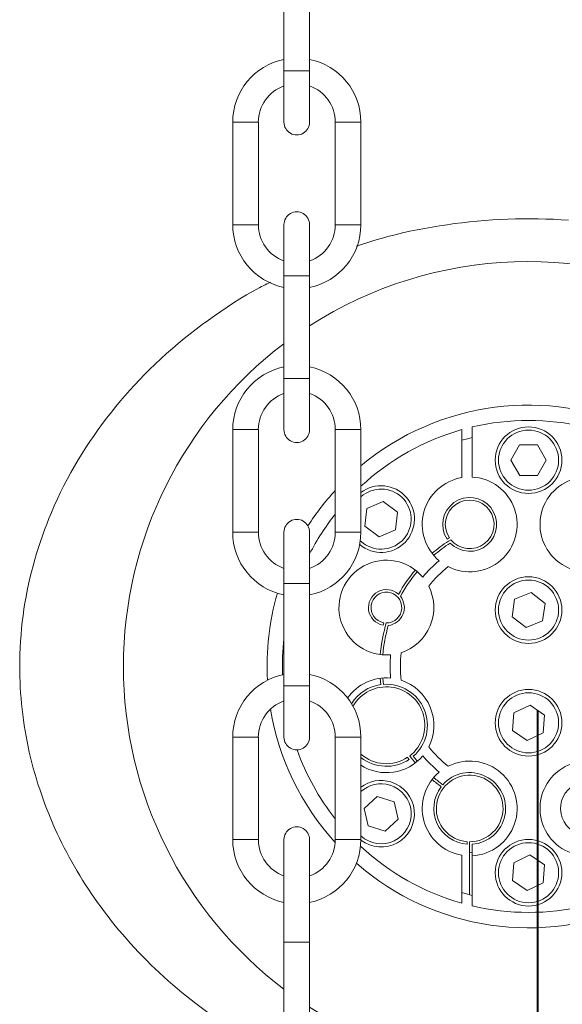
# Model space of a CAD drawing. Extents: x 193 to 943, y 26 to 526.
# Tile 135 of 256: x 356.09 to 358.73, y 121.88 to 126.68. Entities that reach past the tile are written whole.
import ezdxf
from ezdxf.lldxf.tags import DXFTag

# ---------------------------------------------------------------- set-up
doc = ezdxf.new("R2010")
doc.units = 0
doc.layers.get('0').update_dxf_attribs({"lineweight": 25})
doc.layers.add('KG4_HLS_S_____ZEICHNEN_LEER', color=7, linetype='Punkte_Nova', lineweight=40, true_color=0xadadad)
doc.layers.add('KG4_HLS_SYA', color=7, linetype='Continuous', lineweight=25)
tags = doc.linetypes.add('Punkte_Nova', pattern=[4.8, 0.4, 0.2, -4, 0.2]).pattern_tags.tags
tags[10:11] = [DXFTag(74, 4), DXFTag(75, 0), DXFTag(340, '0'), DXFTag(46, 0.0), DXFTag(50, 0.0), DXFTag(44, 0.0), DXFTag(45, 0.0)]
tags[8:9] = [DXFTag(74, 4), DXFTag(75, 0), DXFTag(340, '0'), DXFTag(46, 0.0), DXFTag(50, 0.0), DXFTag(44, 0.0), DXFTag(45, 0.0)]
tags[6:7] = [DXFTag(74, 4), DXFTag(75, 0), DXFTag(340, '0'), DXFTag(46, 0.0), DXFTag(50, 0.0), DXFTag(44, 0.0), DXFTag(45, 0.0)]
tags[4:5] = [DXFTag(74, 4), DXFTag(75, 0), DXFTag(340, '0'), DXFTag(46, 0.0), DXFTag(50, 0.0), DXFTag(44, 0.0), DXFTag(45, 0.0)]

# ---------------------------------------------------------------- blocks, each defined once
blk = doc.blocks.new('Kreis-A069HVUA7N', base_point=(357.374, 122.684))
at = {"color": 0, "lineweight": -2}
blk.add_ellipse((357.4365, 122.684), major_axis=(0.0625, 0), ratio=1, start_param=0, end_param=3.141593, dxfattribs=at)
blk = doc.blocks.new('Kreis-A069HVUG7N', base_point=(357.499, 123.184))
at = {"color": 0, "lineweight": -2}
blk.add_ellipse((357.4365, 123.184), major_axis=(0.1875, 0), ratio=1, start_param=0, end_param=1.230959, dxfattribs=at)
blk = doc.blocks.new('Kreis-A069HVUI7N', base_point=(357.249, 123.184))
at = {"color": 0, "lineweight": -2}
blk.add_ellipse((357.4365, 123.184), major_axis=(-0.0625, 0.1768), ratio=1, start_param=0, end_param=1.230959, dxfattribs=at)
blk = doc.blocks.new('Kreis-A069HVUK7N', base_point=(357.124, 123.184))
at = {"color": 0, "lineweight": -2}
blk.add_ellipse((357.4365, 123.184), major_axis=(-0.0625, 0.3062), ratio=1, start_param=0, end_param=1.369438, dxfattribs=at)
blk = doc.blocks.new('Kreis-A069HVUM7N', base_point=(357.499, 123.184))
at = {"color": 0, "lineweight": -2}
blk.add_ellipse((357.4365, 123.184), major_axis=(0.3125, 0), ratio=1, start_param=0, end_param=1.369438, dxfattribs=at)
blk = doc.blocks.new('Kreis-A069HVUO7N', base_point=(357.249, 122.5072))
at = {"color": 0, "lineweight": -2}
blk.add_ellipse((357.4365, 122.684), major_axis=(-0.1875, 0), ratio=1, start_param=0, end_param=1.230959, dxfattribs=at)
blk = doc.blocks.new('Kreis-A069HVUQ7N', base_point=(357.499, 122.5072))
at = {"color": 0, "lineweight": -2}
blk.add_ellipse((357.4365, 122.684), major_axis=(0.0625, -0.1768), ratio=1, start_param=0, end_param=1.230959, dxfattribs=at)
blk = doc.blocks.new('Kreis-A069HVUS7N', base_point=(357.499, 122.3778))
at = {"color": 0, "lineweight": -2}
blk.add_ellipse((357.4365, 122.684), major_axis=(0.0625, -0.3062), ratio=1, start_param=0, end_param=1.369438, dxfattribs=at)
blk = doc.blocks.new('Kreis-A069HVUU7N', base_point=(357.124, 122.3778))
at = {"color": 0, "lineweight": -2}
blk.add_ellipse((357.4365, 122.684), major_axis=(-0.3125, 0), ratio=1, start_param=0, end_param=1.369438, dxfattribs=at)
blk = doc.blocks.new('Kreis-A069HVUW7N', base_point=(357.249, 124.0072))
at = {"color": 0, "lineweight": -2}
blk.add_ellipse((357.4365, 124.184), major_axis=(-0.1875, 0), ratio=1, start_param=0, end_param=1.230959, dxfattribs=at)
blk = doc.blocks.new('Kreis-A069HVUY7N', base_point=(357.499, 124.0072))
at = {"color": 0, "lineweight": -2}
blk.add_ellipse((357.4365, 124.184), major_axis=(0.0625, -0.1768), ratio=1, start_param=0, end_param=1.230959, dxfattribs=at)
blk = doc.blocks.new('Kreis-A069HVV07N', base_point=(357.499, 123.8778))
at = {"color": 0, "lineweight": -2}
blk.add_ellipse((357.4365, 124.184), major_axis=(0.0625, -0.3062), ratio=1, start_param=0, end_param=1.369438, dxfattribs=at)
blk = doc.blocks.new('Kreis-A069HVV27N', base_point=(357.124, 123.8781))
at = {"color": 0, "lineweight": -2}
blk.add_ellipse((357.4365, 124.184), major_axis=(-0.3125, 0), ratio=1, start_param=0, end_param=1.364576, dxfattribs=at)
blk = doc.blocks.new('Kreis-A069HVV47N', base_point=(357.499, 124.684))
at = {"color": 0, "lineweight": -2}
blk.add_ellipse((357.4365, 124.684), major_axis=(0.1875, 0), ratio=1, start_param=0, end_param=1.230959, dxfattribs=at)
blk = doc.blocks.new('Kreis-A069HVV67N', base_point=(357.249, 124.684))
at = {"color": 0, "lineweight": -2}
blk.add_ellipse((357.4365, 124.684), major_axis=(-0.0625, 0.1768), ratio=1, start_param=0, end_param=1.230959, dxfattribs=at)
blk = doc.blocks.new('Kreis-A069HVV87N', base_point=(357.124, 124.684))
at = {"color": 0, "lineweight": -2}
blk.add_ellipse((357.4365, 124.684), major_axis=(-0.0625, 0.3062), ratio=1, start_param=0, end_param=1.369438, dxfattribs=at)
blk = doc.blocks.new('Kreis-A069HVVA7N', base_point=(357.499, 124.684))
at = {"color": 0, "lineweight": -2}
blk.add_ellipse((357.4365, 124.684), major_axis=(0.3125, 0), ratio=1, start_param=0, end_param=1.369438, dxfattribs=at)
blk = doc.blocks.new('Kreis-A069HVVC7N', base_point=(357.499, 126.184))
at = {"color": 0, "lineweight": -2}
blk.add_ellipse((357.4365, 126.184), major_axis=(0.1875, 0), ratio=1, start_param=0, end_param=1.230959, dxfattribs=at)
blk = doc.blocks.new('Kreis-A069HVVE7N', base_point=(357.249, 126.184))
at = {"color": 0, "lineweight": -2}
blk.add_ellipse((357.4365, 126.184), major_axis=(-0.0625, 0.1768), ratio=1, start_param=0, end_param=1.230959, dxfattribs=at)
blk = doc.blocks.new('Kreis-A069HVVG7N', base_point=(357.124, 126.184))
at = {"color": 0, "lineweight": -2}
blk.add_ellipse((357.4365, 126.184), major_axis=(-0.0625, 0.3062), ratio=1, start_param=0, end_param=1.369438, dxfattribs=at)
blk = doc.blocks.new('Kreis-A069HVVI7N', base_point=(357.499, 126.184))
at = {"color": 0, "lineweight": -2}
blk.add_ellipse((357.4365, 126.184), major_axis=(0.3125, 0), ratio=1, start_param=0, end_param=1.369438, dxfattribs=at)
blk = doc.blocks.new('Kreis-A069HVVK7N', base_point=(357.249, 125.5072))
at = {"color": 0, "lineweight": -2}
blk.add_ellipse((357.4365, 125.684), major_axis=(-0.1875, 0), ratio=1, start_param=0, end_param=1.230959, dxfattribs=at)
blk = doc.blocks.new('Kreis-A069HVVM7N', base_point=(357.499, 125.5072))
at = {"color": 0, "lineweight": -2}
blk.add_ellipse((357.4365, 125.684), major_axis=(0.0625, -0.1768), ratio=1, start_param=0, end_param=1.230959, dxfattribs=at)
blk = doc.blocks.new('Kreis-A069HVVO7N', base_point=(357.499, 125.3778))
at = {"color": 0, "lineweight": -2}
blk.add_ellipse((357.4365, 125.684), major_axis=(0.0625, -0.3062), ratio=1, start_param=0, end_param=1.369438, dxfattribs=at)
blk = doc.blocks.new('Kreis-A069HVVQ7N', base_point=(357.124, 125.3778))
at = {"color": 0, "lineweight": -2}
blk.add_ellipse((357.4365, 125.684), major_axis=(-0.3125, 0), ratio=1, start_param=0, end_param=1.369438, dxfattribs=at)
blk = doc.blocks.new('Kreis-A069HVWO7N', base_point=(357.374, 123.1215))
at = {"color": 0, "lineweight": -2}
blk.add_ellipse((357.4365, 123.184), major_axis=(-0.0625, 0), ratio=1, start_param=0, end_param=3.141593, dxfattribs=at)
blk = doc.blocks.new('Kreis-A069HVWQ7N', base_point=(357.374, 124.184))
at = {"color": 0, "lineweight": -2}
blk.add_ellipse((357.4365, 124.184), major_axis=(0.0625, 0), ratio=1, start_param=0, end_param=3.141593, dxfattribs=at)
blk = doc.blocks.new('Kreis-A069HVWS7N', base_point=(357.374, 125.684))
at = {"color": 0, "lineweight": -2}
blk.add_ellipse((357.4365, 125.684), major_axis=(0.0625, 0), ratio=1, start_param=0, end_param=3.141593, dxfattribs=at)
blk = doc.blocks.new('Kreis-A069HVWU7N', base_point=(357.374, 124.6215))
at = {"color": 0, "lineweight": -2}
blk.add_ellipse((357.4365, 124.684), major_axis=(-0.0625, 0), ratio=1, start_param=0, end_param=3.141593, dxfattribs=at)
blk = doc.blocks.new('Kreis-A069HVWY7N', base_point=(357.374, 126.1215))
at = {"color": 0, "lineweight": -2}
blk.add_ellipse((357.4365, 126.184), major_axis=(-0.0625, 0), ratio=1, start_param=0, end_param=3.141593, dxfattribs=at)
blk = doc.blocks.new('Spline-A069HWEO7N', base_point=(357.7264, 124.8923))
at = {"color": 0, "lineweight": -2}
for p, q in [((358.3524, 125.7046), (358.315, 125.7014)), ((358.3899, 125.7073), (358.3524, 125.7046)), ((358.4274, 125.7094), (358.3899, 125.7073)), ((358.4649, 125.7111), (358.4274, 125.7094)), ((358.5024, 125.7122), (358.4649, 125.7111)), ((358.54, 125.7128), (358.5024, 125.7122)), ((358.5769, 125.7129), (358.54, 125.7128)), ((358.6138, 125.7125), (358.5769, 125.7129)), ((358.6507, 125.7116), (358.6138, 125.7125)), ((358.6876, 125.7102), (358.6507, 125.7116)), ((358.7244, 125.7083), (358.6876, 125.7102)), ((358.7613, 125.706), (358.7244, 125.7083)), ((358.0235, 125.6592), (357.9873, 125.6517)), ((358.0599, 125.6661), (358.0235, 125.6592)), ((358.0964, 125.6725), (358.0599, 125.6661)), ((358.1326, 125.6785), (358.0964, 125.6725)), ((358.169, 125.684), (358.1326, 125.6785)), ((358.2054, 125.6891), (358.169, 125.684)), ((358.2419, 125.6937), (358.2054, 125.6891)), ((358.2784, 125.6978), (358.2419, 125.6937)), ((358.315, 125.7014), (358.2784, 125.6978)), ((357.8282, 125.6111), (357.8027, 125.6033)), ((357.8538, 125.6186), (357.8282, 125.6111)), ((357.8795, 125.6257), (357.8538, 125.6186)), ((357.9152, 125.6351), (357.8795, 125.6257)), ((357.9512, 125.6437), (357.9152, 125.6351)), ((357.9873, 125.6517), (357.9512, 125.6437)), ((357.7518, 125.5873), (357.7264, 125.5792)), ((357.7772, 125.5954), (357.7518, 125.5873)), ((357.8027, 125.6033), (357.7772, 125.5954))]:
    blk.add_line(p, q, dxfattribs=at)
blk = doc.blocks.new('Spline-A069HWEQ7N', base_point=(356.0858, 121.6208))
at = {"color": 0, "lineweight": -2}
for p, q in [((357.2558, 125.3774), (357.2231, 125.3598)), ((357.2644, 125.3819), (357.2558, 125.3774)), ((357.2731, 125.3863), (357.2644, 125.3819)), ((357.2817, 125.3906), (357.2731, 125.3863)), ((357.2904, 125.3949), (357.2817, 125.3906)), ((357.2991, 125.3992), (357.2904, 125.3949)), ((357.3079, 125.4035), (357.2991, 125.3992)), ((357.1592, 125.3221), (357.1279, 125.3023)), ((357.191, 125.3413), (357.1592, 125.3221)), ((357.2231, 125.3598), (357.191, 125.3413)), ((357.0969, 125.2819), (357.0661, 125.2611)), ((357.1279, 125.3023), (357.0969, 125.2819)), ((357.0357, 125.2399), (357.0055, 125.2184)), ((357.0661, 125.2611), (357.0357, 125.2399)), ((356.9459, 125.1743), (356.9166, 125.1517)), ((356.9755, 125.1966), (356.9459, 125.1743)), ((357.0055, 125.2184), (356.9755, 125.1966)), ((356.8877, 125.1286), (356.8586, 125.1045)), ((356.9166, 125.1517), (356.8877, 125.1286)), ((356.8298, 125.08), (356.8015, 125.055)), ((356.8586, 125.1045), (356.8298, 125.08)), ((356.8015, 125.055), (356.7736, 125.0295)), ((356.746, 125.0036), (356.7189, 124.9772)), ((356.7736, 125.0295), (356.746, 125.0036)), ((356.6945, 124.9527), (356.6704, 124.9279)), ((356.7189, 124.9772), (356.6945, 124.9527)), ((356.6466, 124.9026), (356.6233, 124.8771)), ((356.6704, 124.9279), (356.6466, 124.9026)), ((356.6003, 124.8511), (356.5777, 124.8249)), ((356.6233, 124.8771), (356.6003, 124.8511)), ((356.555, 124.7976), (356.5328, 124.77)), ((356.5777, 124.8249), (356.555, 124.7976)), ((356.511, 124.7421), (356.4896, 124.7138)), ((356.5328, 124.77), (356.511, 124.7421)), ((356.4896, 124.7138), (356.4687, 124.6852)), ((356.4483, 124.6562), (356.4283, 124.6269)), ((356.4687, 124.6852), (356.4483, 124.6562)), ((356.4283, 124.6269), (356.4088, 124.5973)), ((356.3898, 124.5673), (356.3713, 124.537)), ((356.4088, 124.5973), (356.3898, 124.5673)), ((356.3533, 124.5064), (356.3358, 124.4755)), ((356.3713, 124.537), (356.3533, 124.5064)), ((356.3358, 124.4755), (356.3184, 124.4436)), ((356.3015, 124.4113), (356.2853, 124.3787)), ((356.3184, 124.4436), (356.3015, 124.4113)), ((356.2853, 124.3787), (356.2696, 124.3458)), ((356.2545, 124.3127), (356.24, 124.2792)), ((356.2696, 124.3458), (356.2545, 124.3127)), ((356.24, 124.2792), (356.2284, 124.2513)), ((356.2173, 124.2233), (356.2065, 124.195)), ((356.2284, 124.2513), (356.2173, 124.2233)), ((356.1963, 124.1666), (356.1864, 124.1381)), ((356.2065, 124.195), (356.1963, 124.1666)), ((356.1864, 124.1381), (356.177, 124.1094)), ((356.1678, 124.0798), (356.1591, 124.0501)), ((356.177, 124.1094), (356.1678, 124.0798)), ((356.1591, 124.0501), (356.1508, 124.0203)), ((356.1431, 123.9903), (356.1358, 123.9602)), ((356.1508, 124.0203), (356.1431, 123.9903)), ((356.129, 123.93), (356.1227, 123.8997)), ((356.1358, 123.9602), (356.129, 123.93)), ((356.1227, 123.8997), (356.1168, 123.8692)), ((356.1115, 123.8387), (356.1066, 123.8081)), ((356.1168, 123.8692), (356.1115, 123.8387)), ((356.1066, 123.8081), (356.1023, 123.7774)), ((356.0985, 123.7466), (356.095, 123.715)), ((356.1023, 123.7774), (356.0985, 123.7466)), ((356.095, 123.715), (356.0922, 123.6833)), ((356.0898, 123.6516), (356.088, 123.6199)), ((356.0922, 123.6833), (356.0898, 123.6516)), ((356.088, 123.6199), (356.0867, 123.5881)), ((356.086, 123.5563), (356.0858, 123.5302)), ((356.0867, 123.5881), (356.086, 123.5563)), ((356.0858, 123.5302), (356.086, 123.5041)), ((356.086, 123.5041), (356.0865, 123.478)), ((356.0865, 123.478), (356.0874, 123.452)), ((356.0874, 123.452), (356.0886, 123.4259)), ((356.0886, 123.4259), (356.0903, 123.3999)), ((356.0903, 123.3999), (356.0923, 123.3734)), ((356.0923, 123.3734), (356.0947, 123.3469)), ((356.0947, 123.3469), (356.0974, 123.3205)), ((356.0974, 123.3205), (356.1005, 123.2941)), ((356.1005, 123.2941), (356.104, 123.2678)), ((356.104, 123.2678), (356.1079, 123.2415)), ((356.1079, 123.2415), (356.1121, 123.2153)), ((356.1121, 123.2153), (356.1167, 123.1892)), ((356.1167, 123.1892), (356.1217, 123.1631)), ((356.1217, 123.1631), (356.127, 123.1371)), ((356.127, 123.1371), (356.1327, 123.1112)), ((356.1327, 123.1112), (356.1387, 123.0853)), ((356.1387, 123.0853), (356.1452, 123.0591)), ((356.1452, 123.0591), (356.1521, 123.0329)), ((356.1521, 123.0329), (356.1593, 123.0069)), ((356.1593, 123.0069), (356.1669, 122.981)), ((356.1669, 122.981), (356.1749, 122.9552)), ((356.1749, 122.9552), (356.1832, 122.9295)), ((356.1832, 122.9295), (356.1914, 122.9052)), ((356.1914, 122.9052), (356.1999, 122.881)), ((356.1999, 122.881), (356.2088, 122.857)), ((356.2088, 122.857), (356.2179, 122.833)), ((356.2179, 122.833), (356.2273, 122.8092)), ((356.2273, 122.8092), (356.2371, 122.7855)), ((356.2371, 122.7855), (356.2473, 122.7616)), ((356.2473, 122.7616), (356.2578, 122.7379)), ((356.2578, 122.7379), (356.2686, 122.7142)), ((356.2686, 122.7142), (356.2797, 122.6907)), ((356.2797, 122.6907), (356.2911, 122.6674)), ((356.2911, 122.6674), (356.3028, 122.6442)), ((356.3028, 122.6442), (356.3148, 122.6212)), ((356.3148, 122.6212), (356.327, 122.5983)), ((356.327, 122.5983), (356.3396, 122.5756)), ((356.3396, 122.5756), (356.3524, 122.553)), ((356.3524, 122.553), (356.3655, 122.5306)), ((356.3655, 122.5306), (356.3788, 122.5084)), ((356.3788, 122.5084), (356.3927, 122.486)), ((356.3927, 122.486), (356.4068, 122.4638)), ((356.4068, 122.4638), (356.4211, 122.4418)), ((356.4211, 122.4418), (356.4358, 122.4199)), ((356.4358, 122.4199), (356.4507, 122.3983)), ((356.4507, 122.3983), (356.4658, 122.3768)), ((356.4658, 122.3768), (356.4824, 122.3538)), ((356.4824, 122.3538), (356.4993, 122.3311)), ((356.4993, 122.3311), (356.5165, 122.3086)), ((356.5165, 122.3086), (356.534, 122.2863)), ((356.534, 122.2863), (356.5518, 122.2643)), ((356.5518, 122.2643), (356.5698, 122.2424)), ((356.5698, 122.2424), (356.5884, 122.2205)), ((356.5884, 122.2205), (356.6072, 122.1989)), ((356.6072, 122.1989), (356.6263, 122.1775)), ((356.6263, 122.1775), (356.6457, 122.1563)), ((356.6457, 122.1563), (356.6653, 122.1353)), ((356.6653, 122.1353), (356.6852, 122.1146)), ((356.6852, 122.1146), (356.7054, 122.0942)), ((356.7054, 122.0942), (356.7257, 122.074)), ((356.7257, 122.074), (356.7464, 122.0541)), ((356.7464, 122.0541), (356.7673, 122.0344)), ((356.7673, 122.0344), (356.7884, 122.0149)), ((356.7884, 122.0149), (356.8097, 121.9957)), ((356.8097, 121.9957), (356.8316, 121.9765)), ((356.8316, 121.9765), (356.8537, 121.9576)), ((356.8537, 121.9576), (356.876, 121.9389)), ((356.876, 121.9389), (356.8985, 121.9205)), ((356.8985, 121.9205), (356.9213, 121.9024)), ((356.9213, 121.9024), (356.9443, 121.8846)), ((356.9443, 121.8846), (356.9701, 121.8651)), ((356.9701, 121.8651), (356.9962, 121.8459)), ((356.9962, 121.8459), (357.0225, 121.8271)), ((357.0225, 121.8271), (357.0491, 121.8086)), ((357.0491, 121.8086), (357.0759, 121.7904)), ((357.0759, 121.7904), (357.1028, 121.7725)), ((357.1028, 121.7725), (357.1304, 121.7546)), ((357.1304, 121.7546), (357.1583, 121.7371)), ((357.1583, 121.7371), (357.1863, 121.72)), ((357.1863, 121.72), (357.2147, 121.7033)), ((357.2147, 121.7033), (357.2433, 121.6871)), ((357.2433, 121.6871), (357.2722, 121.6714)), ((357.2722, 121.6714), (357.289, 121.6627)), ((357.289, 121.6627), (357.3059, 121.6541)), ((357.3059, 121.6541), (357.3229, 121.6457)), ((357.3229, 121.6457), (357.3399, 121.6374)), ((357.3399, 121.6374), (357.3569, 121.6291)), ((357.3569, 121.6291), (357.374, 121.6208))]:
    blk.add_line(p, q, dxfattribs=at)
blk = doc.blocks.new('Kreis-A069HWHE7N', base_point=(357.499, 123.529))
at = {"color": 0, "lineweight": -2}
blk.add_ellipse((358.5662, 123.529), major_axis=(1.975, 0), ratio=1, start_param=0, end_param=2.141685, dxfattribs=at)
blk = doc.blocks.new('Kreis-A069HWHG7N', base_point=(356.5912, 121.9544))
at = {"color": 0, "lineweight": -2}
blk.add_ellipse((358.5662, 123.529), major_axis=(-1.1923, 1.5745), ratio=1, start_param=0, end_param=1.845397, dxfattribs=at)
blk = doc.blocks.new('Kreis-A069HWHI7N', base_point=(357.499, 121.554))
at = {"color": 0, "lineweight": -2}
blk.add_ellipse((358.5662, 123.529), major_axis=(-1.0672, -1.6618), ratio=1, start_param=0, end_param=2.141685, dxfattribs=at)
blk = doc.blocks.new('Kreis-A069HWHK7N', base_point=(357.749, 123.529))
at = {"color": 0, "lineweight": -2}
blk.add_ellipse((358.5662, 123.529), major_axis=(1.275, 0), ratio=1, start_param=0, end_param=2.266571, dxfattribs=at)
blk = doc.blocks.new('Kreis-A069HWHM7N', base_point=(357.4911, 124.2143))
at = {"color": 0, "lineweight": -2}
blk.add_ellipse((358.5662, 123.529), major_axis=(-0.9423, 0.8589), ratio=1, start_param=0, end_param=0.171649, dxfattribs=at)
blk = doc.blocks.new('Kreis-A069HWHO7N', base_point=(357.2912, 123.4616))
at = {"color": 0, "lineweight": -2}
blk.add_ellipse((358.5662, 123.529), major_axis=(-1.224, 0.3571), ratio=1, start_param=0, end_param=0.336704, dxfattribs=at)
blk = doc.blocks.new('Kreis-A069HWHQ7N', base_point=(357.3083, 122.6705))
at = {"color": 0, "lineweight": -2}
blk.add_ellipse((358.5662, 123.529), major_axis=(-1.2579, -0.2081), ratio=1, start_param=0, end_param=0.574667, dxfattribs=at)
blk = doc.blocks.new('Kreis-A069HWHS7N', base_point=(357.7271, 122.2539))
at = {"color": 0, "lineweight": -2}
blk.add_ellipse((358.5662, 123.529), major_axis=(-0.8392, -0.9599), ratio=1, start_param=0, end_param=2.289171, dxfattribs=at)
blk = doc.blocks.new('Kreis-A069HXCW7N', base_point=(358.0479, 122.6079))
at = {"color": 0, "lineweight": -2}
blk.add_ellipse((358.2792, 122.836), major_axis=(-0.1485, 0.1772), ratio=1, start_param=0, end_param=2.279036, dxfattribs=at)
blk = doc.blocks.new('Kreis-A069HXCY7N', base_point=(358.0505, 123.0133))
at = {"color": 0, "lineweight": -2}
blk.add_ellipse((358.5662, 123.529), major_axis=(-0.5157, -0.4356), ratio=1, start_param=0, end_param=0.168063, dxfattribs=at)
blk = doc.blocks.new('Kreis-A069HXD07N', base_point=(357.7467, 123.0107))
at = {"color": 0, "lineweight": -2}
blk.add_ellipse((357.8733, 123.2419), major_axis=(-0.1266, -0.1935), ratio=1, start_param=0, end_param=1.452557, dxfattribs=at)
blk = doc.blocks.new('Kreis-A069HXD27N', base_point=(357.684, 123.3747))
at = {"color": 0, "lineweight": -2}
blk.add_ellipse((357.8733, 123.2419), major_axis=(0.0203, 0.2304), ratio=1, start_param=0, end_param=1.046959, dxfattribs=at)
blk = doc.blocks.new('Kreis-A069HXD47N', base_point=(357.8912, 123.4723))
at = {"color": 0, "lineweight": -2}
blk.add_ellipse((358.5662, 123.529), major_axis=(-0.6726, 0.0567), ratio=1, start_param=0, end_param=0.168063, dxfattribs=at)
blk = doc.blocks.new('Kreis-A069HXD67N', base_point=(357.642, 123.5847))
at = {"color": 0, "lineweight": -2}
blk.add_ellipse((357.8733, 123.816), major_axis=(0.1772, 0.1485), ratio=1, start_param=0, end_param=4.10271, dxfattribs=at)
blk = doc.blocks.new('Kreis-A069HXD87N', base_point=(358.0505, 123.9645))
at = {"color": 0, "lineweight": -2}
blk.add_ellipse((358.5662, 123.529), major_axis=(-0.4356, 0.5157), ratio=1, start_param=0, end_param=0.168063, dxfattribs=at)
blk = doc.blocks.new('Kreis-A069HXDA7N', base_point=(358.048, 124.0446))
at = {"color": 0, "lineweight": -2}
blk.add_ellipse((358.2792, 124.2219), major_axis=(-0.038, 0.2281), ratio=1, start_param=0, end_param=2.279036, dxfattribs=at)
blk = doc.blocks.new('Kreis-A069HXDC7N', base_point=(357.7473, 122.3738))
at = {"color": 0, "lineweight": -2}
blk.add_ellipse((358.5662, 123.529), major_axis=(-0.8189, -0.8771), ratio=1, start_param=0, end_param=0.476817, dxfattribs=at)
blk = doc.blocks.new('Kreis-A069HXDE7N', base_point=(357.4375, 122.7859))
at = {"color": 0, "lineweight": -2}
blk.add_ellipse((358.5662, 123.529), major_axis=(-1.1287, -0.4075), ratio=1, start_param=0, end_param=0.32132, dxfattribs=at)
blk = doc.blocks.new('Kreis-A069HXDG7N', base_point=(357.3662, 123.4886))
at = {"color": 0, "lineweight": -2}
blk.add_ellipse((358.5662, 123.529), major_axis=(-1.1923, 0.1362), ratio=1, start_param=0, end_param=0.147317, dxfattribs=at)
blk = doc.blocks.new('Kreis-A069HXDI7N', base_point=(357.499, 124.0776))
at = {"color": 0, "lineweight": -2}
blk.add_ellipse((358.5662, 123.529), major_axis=(-0.9423, 0.7431), ratio=1, start_param=0, end_param=0.192944, dxfattribs=at)
blk = doc.blocks.new('Kreis-A069HXDK7N', base_point=(357.749, 124.4077))
at = {"color": 0, "lineweight": -2}
blk.add_ellipse((358.5662, 123.529), major_axis=(-0.325, 1.1552), ratio=1, start_param=0, end_param=0.474926, dxfattribs=at)
blk = doc.blocks.new('Kreis-A069HXDM7N', base_point=(358.6219, 122.6051))
at = {"color": 0, "lineweight": -2}
blk.add_ellipse((358.8532, 122.836), major_axis=(0.1049, 0.2061), ratio=1, start_param=0, end_param=3.56058, dxfattribs=at)
blk = doc.blocks.new('Kreis-A069HXDY7N', base_point=(358.622, 123.9906))
at = {"color": 0, "lineweight": -2}
blk.add_ellipse((358.8532, 124.2219), major_axis=(-0.012, 0.2309), ratio=1, start_param=0, end_param=3.56058, dxfattribs=at)
blk = doc.blocks.new('Kreis-A069HXE07N', base_point=(358.2912, 124.697))
at = {"color": 0, "lineweight": -2}
blk.add_ellipse((358.5662, 123.529), major_axis=(0.275, 1.1681), ratio=1, start_param=0, end_param=0.462443, dxfattribs=at)
blk = doc.blocks.new('Kreis-A069HXE27N', base_point=(358.1743, 123.9906))
at = {"color": 0, "lineweight": -2}
blk.add_ellipse((358.2792, 124.2219), major_axis=(-0.1049, -0.2061), ratio=1, start_param=0, end_param=3.56058, dxfattribs=at)
blk = doc.blocks.new('Kreis-A069HXE47N', base_point=(358.0794, 123.9209))
at = {"color": 0, "lineweight": -2}
blk.add_ellipse((358.5662, 123.529), major_axis=(-0.3919, 0.4868), ratio=1, start_param=0, end_param=0.215137, dxfattribs=at)
blk = doc.blocks.new('Kreis-A069HXE67N', base_point=(357.9448, 123.5961))
at = {"color": 0, "lineweight": -2}
blk.add_ellipse((357.8733, 123.816), major_axis=(0.0715, -0.2199), ratio=1, start_param=0, end_param=1.727313, dxfattribs=at)
blk = doc.blocks.new('Kreis-A069HXE87N', base_point=(357.9412, 123.4619))
at = {"color": 0, "lineweight": -2}
blk.add_ellipse((358.5662, 123.529), major_axis=(-0.6214, 0.0671), ratio=1, start_param=0, end_param=0.215137, dxfattribs=at)
blk = doc.blocks.new('Kreis-A069HXEA7N', base_point=(357.9448, 123.137))
at = {"color": 0, "lineweight": -2}
blk.add_ellipse((357.8733, 123.2419), major_axis=(0.2061, -0.1049), ratio=1, start_param=0, end_param=1.727313, dxfattribs=at)
blk = doc.blocks.new('Kreis-A069HXEC7N', base_point=(358.0794, 123.0421))
at = {"color": 0, "lineweight": -2}
blk.add_ellipse((358.5662, 123.529), major_axis=(-0.4868, -0.3919), ratio=1, start_param=0, end_param=0.215137, dxfattribs=at)
blk = doc.blocks.new('Kreis-A069HXEE7N', base_point=(358.1743, 122.6051))
at = {"color": 0, "lineweight": -2}
blk.add_ellipse((358.2792, 122.836), major_axis=(0.012, -0.2309), ratio=1, start_param=0, end_param=3.56058, dxfattribs=at)
blk = doc.blocks.new('Kreis-A069HXEG7N', base_point=(358.2912, 122.3289))
at = {"color": 0, "lineweight": -2}
blk.add_ellipse((358.5662, 123.529), major_axis=(-0.275, -1.1681), ratio=1, start_param=0, end_param=0.462443, dxfattribs=at)
blk = doc.blocks.new('Kreis-A069HXEQ7N', base_point=(358.4037, 123.6415))
at = {"color": 0, "lineweight": -2}
blk.add_circle((358.5662, 123.804), 0.1625, dxfattribs=at)
blk = doc.blocks.new('Kreis-A069HXES7N', base_point=(358.4197, 123.6575))
at = {"color": 0, "lineweight": -2}
blk.add_circle((358.5662, 123.804), 0.1465, dxfattribs=at)
blk = doc.blocks.new('Kreis-A069HXEU7N', base_point=(358.4037, 122.3602))
at = {"color": 0, "lineweight": -2}
blk.add_circle((358.5662, 122.5227), 0.1625, dxfattribs=at)
blk = doc.blocks.new('Kreis-A069HXEW7N', base_point=(358.4197, 122.3762))
at = {"color": 0, "lineweight": -2}
blk.add_circle((358.5662, 122.5227), 0.1465, dxfattribs=at)
blk = doc.blocks.new('Kreis-A069HXEY7N', base_point=(358.4037, 124.3727))
at = {"color": 0, "lineweight": -2}
blk.add_circle((358.5662, 124.5352), 0.1625, dxfattribs=at)
blk = doc.blocks.new('Kreis-A069HXF07N', base_point=(358.4197, 124.3887))
at = {"color": 0, "lineweight": -2}
blk.add_circle((358.5662, 124.5352), 0.1465, dxfattribs=at)
blk = doc.blocks.new('Kreis-A069HXF27N', base_point=(358.4037, 123.0915))
at = {"color": 0, "lineweight": -2}
blk.add_circle((358.5662, 123.254), 0.1625, dxfattribs=at)
blk = doc.blocks.new('Kreis-A069HXF47N', base_point=(358.4197, 123.1075))
at = {"color": 0, "lineweight": -2}
blk.add_circle((358.5662, 123.254), 0.1465, dxfattribs=at)
blk = doc.blocks.new('Kreis-A069HXF67N', base_point=(357.749, 122.9395))
at = {"color": 0, "lineweight": -2}
blk.add_ellipse((357.8475, 122.8102), major_axis=(0.0481, 0.1552), ratio=1, start_param=0, end_param=0.951612, dxfattribs=at)
blk = doc.blocks.new('Kreis-A069HXF87N', base_point=(357.7489, 122.6477))
at = {"color": 0, "lineweight": -2}
blk.add_ellipse((357.8475, 122.8102), major_axis=(-0.0985, -0.1292), ratio=1, start_param=0, end_param=3.492524, dxfattribs=at)
blk = doc.blocks.new('Kreis-A069HXFA7N', base_point=(357.749, 122.6637))
at = {"color": 0, "lineweight": -2}
blk.add_ellipse((357.8475, 122.8102), major_axis=(-0.0985, -0.1084), ratio=1, start_param=0, end_param=3.578582, dxfattribs=at)
blk = doc.blocks.new('Kreis-A069HXFC7N', base_point=(357.749, 122.9186))
at = {"color": 0, "lineweight": -2}
blk.add_ellipse((357.8475, 122.8102), major_axis=(0.0433, 0.1399), ratio=1, start_param=0, end_param=1.037782, dxfattribs=at)
blk = doc.blocks.new('Kreis-A069HXFE7N', base_point=(357.743, 124.0852))
at = {"color": 0, "lineweight": -2}
blk.add_ellipse((357.8475, 124.2477), major_axis=(-0.1045, -0.1245), ratio=1, start_param=0, end_param=4.491011, dxfattribs=at)
blk = doc.blocks.new('Kreis-A069HXFG7N', base_point=(357.749, 124.1012))
at = {"color": 0, "lineweight": -2}
blk.add_ellipse((357.8475, 124.2477), major_axis=(-0.0874, -0.1176), ratio=1, start_param=0, end_param=4.517839, dxfattribs=at)
blk = doc.blocks.new('Kreis-A069HXG67N', base_point=(358.1167, 122.6735))
at = {"color": 0, "lineweight": -2}
blk.add_ellipse((358.2792, 122.836), major_axis=(-0.0005, -0.1625), ratio=1, start_param=0, end_param=6.206177, dxfattribs=at)
blk = doc.blocks.new('Kreis-A069HXG87N', base_point=(358.1042, 122.6615))
at = {"color": 0, "lineweight": -2}
blk.add_ellipse((358.2792, 122.836), major_axis=(-0.139, 0.1063), ratio=1, start_param=0, end_param=2.149278, dxfattribs=at)
blk = doc.blocks.new('Kreis-A069HXGA7N', base_point=(358.096, 122.9423))
at = {"color": 0, "lineweight": -2}
blk.add_ellipse((358.5662, 123.529), major_axis=(-0.4702, -0.5518), ratio=1, start_param=0, end_param=0.077612, dxfattribs=at)
blk = doc.blocks.new('Polylinie-A069HXGC7N', base_point=(357.9946, 123.0587))
at = {"color": 0, "lineweight": -2}
for p, q in [((358.0106, 123.0632), (357.9946, 123.083)), ((358.0144, 123.0587), (358.0106, 123.0632))]:
    blk.add_line(p, q, dxfattribs=at)
blk = doc.blocks.new('Kreis-A069HXGE7N', base_point=(357.7103, 123.0928))
at = {"color": 0, "lineweight": -2}
blk.add_ellipse((357.8733, 123.2419), major_axis=(0.1136, -0.1492), ratio=1, start_param=0, end_param=3.544703, dxfattribs=at)
blk = doc.blocks.new('Kreis-A069HXGG7N', base_point=(357.749, 123.0545))
at = {"color": 0, "lineweight": -2}
blk.add_ellipse((357.8733, 123.2419), major_axis=(-0.1243, -0.1403), ratio=1, start_param=0, end_param=1.309221, dxfattribs=at)
blk = doc.blocks.new('Kreis-A069HXGI7N', base_point=(357.7031, 123.347))
at = {"color": 0, "lineweight": -2}
blk.add_ellipse((357.8733, 123.2419), major_axis=(-0.0266, 0.1982), ratio=1, start_param=0, end_param=0.884403, dxfattribs=at)
blk = doc.blocks.new('Kreis-A069HXGK7N', base_point=(357.749, 123.042))
at = {"color": 0, "lineweight": -2}
blk.add_ellipse((357.8733, 123.2419), major_axis=(-0.1243, -0.1567), ratio=1, start_param=0, end_param=1.260181, dxfattribs=at)
blk = doc.blocks.new('Kreis-A069HXGM7N', base_point=(357.8435, 123.5866))
at = {"color": 0, "lineweight": -2}
blk.add_ellipse((358.5662, 123.529), major_axis=(-0.6985, 0.1942), ratio=1, start_param=0, end_param=0.19146, dxfattribs=at)
blk = doc.blocks.new('Kreis-A069HXGO7N', base_point=(357.7983, 123.741))
at = {"color": 0, "lineweight": -2}
blk.add_ellipse((357.8733, 123.816), major_axis=(-0.0006, -0.075), ratio=1, start_param=0, end_param=6.113624, dxfattribs=at)
blk = doc.blocks.new('Kreis-A069HXGQ7N', base_point=(357.7858, 123.7301))
at = {"color": 0, "lineweight": -2}
blk.add_ellipse((357.8733, 123.816), major_axis=(0.0589, 0.0647), ratio=1, start_param=0, end_param=3.689244, dxfattribs=at)
blk = doc.blocks.new('Kreis-A069HXGS7N', base_point=(357.9322, 123.8807))
at = {"color": 0, "lineweight": -2}
blk.add_ellipse((358.5662, 123.529), major_axis=(-0.5518, 0.4702), ratio=1, start_param=0, end_param=0.199267, dxfattribs=at)
blk = doc.blocks.new('Kreis-A069HXGU7N', base_point=(358.096, 124.0808))
at = {"color": 0, "lineweight": -2}
blk.add_ellipse((358.5662, 123.529), major_axis=(-0.3898, 0.6113), ratio=1, start_param=0, end_param=0.138087, dxfattribs=at)
blk = doc.blocks.new('Kreis-A069HXGW7N', base_point=(358.1605, 124.1031))
at = {"color": 0, "lineweight": -2}
blk.add_ellipse((358.2792, 124.2219), major_axis=(-0.0917, -0.0754), ratio=1, start_param=0, end_param=6.177055, dxfattribs=at)
blk = doc.blocks.new('Kreis-A069HXGY7N', base_point=(358.1479, 124.0906))
at = {"color": 0, "lineweight": -2}
blk.add_ellipse((358.2792, 124.2219), major_axis=(-0.0945, -0.0911), ratio=1, start_param=0, end_param=6.090906, dxfattribs=at)
blk = doc.blocks.new('Kreis-A069HXH07N', base_point=(358.1039, 124.0711))
at = {"color": 0, "lineweight": -2}
blk.add_ellipse((358.5662, 123.529), major_axis=(-0.3815, 0.6018), ratio=1, start_param=0, end_param=0.141163, dxfattribs=at)
blk = doc.blocks.new('Kreis-A069HXH27N', base_point=(357.9413, 123.8711))
at = {"color": 0, "lineweight": -2}
blk.add_ellipse((358.5662, 123.529), major_axis=(-0.5421, 0.4623), ratio=1, start_param=0, end_param=0.205237, dxfattribs=at)
blk = doc.blocks.new('Kreis-A069HXH47N', base_point=(357.8824, 123.7289))
at = {"color": 0, "lineweight": -2}
blk.add_ellipse((357.8733, 123.816), major_axis=(0.0091, -0.087), ratio=1, start_param=0, end_param=2.148958, dxfattribs=at)
blk = doc.blocks.new('Kreis-A069HXH67N', base_point=(357.856, 123.5854))
at = {"color": 0, "lineweight": -2}
blk.add_ellipse((358.5662, 123.529), major_axis=(-0.6839, 0.2), ratio=1, start_param=0, end_param=0.205237, dxfattribs=at)
blk = doc.blocks.new('Kreis-A069HXH87N', base_point=(357.8591, 123.0908))
at = {"color": 0, "lineweight": -2}
blk.add_ellipse((357.8733, 123.2419), major_axis=(0.131, -0.1511), ratio=1, start_param=0, end_param=2.498264, dxfattribs=at)
blk = doc.blocks.new('Polylinie-A069HXHA7N', base_point=(358.0043, 123.0666))
at = {"color": 0, "lineweight": -2}
for p, q in [((358.0043, 123.0908), (358.0201, 123.0713)), ((358.0201, 123.0713), (358.0241, 123.0666))]:
    blk.add_line(p, q, dxfattribs=at)
blk = doc.blocks.new('Kreis-A069HXHC7N', base_point=(358.1039, 122.952))
at = {"color": 0, "lineweight": -2}
blk.add_ellipse((358.5662, 123.529), major_axis=(-0.4623, -0.5421), ratio=1, start_param=0, end_param=0.079068, dxfattribs=at)
blk = doc.blocks.new('Kreis-A069HXHE7N', base_point=(358.1481, 122.6615))
at = {"color": 0, "lineweight": -2}
blk.add_ellipse((358.2792, 122.836), major_axis=(0.012, -0.1746), ratio=1, start_param=0, end_param=3.919351, dxfattribs=at)
blk = doc.blocks.new('Kreis-A069HXHG7N', base_point=(358.722, 122.7054))
at = {"color": 0, "lineweight": -2}
blk.add_ellipse((358.8532, 122.836), major_axis=(0.0945, 0.0911), ratio=1, start_param=0, end_param=3.853253, dxfattribs=at)
blk = doc.blocks.new('Polylinie-A069HXI07N', base_point=(358.2412, 122.4123))
at = {"color": 0, "lineweight": -2}
for p, q in [((358.2686, 122.4181), (358.2412, 122.4258)), ((358.2912, 122.4123), (358.2686, 122.4181))]:
    blk.add_line(p, q, dxfattribs=at)
blk = doc.blocks.new('Polylinie-A069HXI27N', base_point=(358.2412, 124.6321))
at = {"color": 0, "lineweight": -2}
for p, q in [((358.2686, 124.6398), (358.2912, 124.6456)), ((358.2412, 124.6321), (358.2686, 124.6398))]:
    blk.add_line(p, q, dxfattribs=at)

msp = doc.modelspace()

# ---------------------------------------------------------------- linework, layer by layer
at = {"layer": 'KG4_HLS_S_____ZEICHNEN_LEER', "ltscale": 0.4}
msp.add_line((358.609, 123.3155), (358.609, 107.3259), dxfattribs=at)
at = {"layer": 'KG4_HLS_SYA', "color": 8, "linetype": 'Continuous', "lineweight": 9, "ltscale": 0.13, "true_color": 0x808080}
for p, q in [((357.374, 126.434), (357.374, 126.934)), ((357.499, 126.934), (357.499, 126.434)), ((357.374, 126.184), (357.374, 126.434)), ((357.499, 126.434), (357.374, 126.434)), ((357.499, 126.434), (357.499, 126.184)), ((357.124, 125.684), (357.124, 126.184)), ((357.124, 126.184), (357.249, 126.184)), ((357.249, 126.184), (357.249, 125.684)), ((357.624, 125.684), (357.624, 126.184)), ((357.749, 126.184), (357.624, 126.184)), ((357.749, 126.184), (357.749, 125.684)), ((357.124, 125.684), (357.249, 125.684)), ((357.374, 125.434), (357.374, 125.684)), ((357.499, 125.684), (357.499, 125.434)), ((357.749, 125.684), (357.624, 125.684)), ((357.374, 124.934), (357.374, 125.434)), ((357.499, 125.434), (357.374, 125.434)), ((357.499, 125.434), (357.499, 124.934)), ((357.374, 124.684), (357.374, 124.934)), ((357.499, 124.934), (357.374, 124.934)), ((357.499, 124.934), (357.499, 124.684)), ((357.124, 124.184), (357.124, 124.684)), ((357.124, 124.684), (357.249, 124.684)), ((357.249, 124.684), (357.249, 124.184)), ((357.624, 124.184), (357.624, 124.684)), ((357.749, 124.684), (357.624, 124.684)), ((357.749, 124.684), (357.749, 124.184)), ((357.124, 124.184), (357.249, 124.184)), ((357.374, 123.934), (357.374, 124.184)), ((357.499, 124.184), (357.499, 123.934)), ((357.749, 124.184), (357.624, 124.184)), ((357.374, 123.434), (357.374, 123.934)), ((357.499, 123.934), (357.374, 123.934)), ((357.499, 123.934), (357.499, 123.434)), ((357.374, 123.184), (357.374, 123.434)), ((357.499, 123.434), (357.374, 123.434)), ((357.499, 123.434), (357.499, 123.184)), ((357.124, 122.684), (357.124, 123.184)), ((357.124, 123.184), (357.249, 123.184)), ((357.249, 123.184), (357.249, 122.684)), ((357.624, 122.684), (357.624, 123.184)), ((357.749, 123.184), (357.624, 123.184)), ((357.749, 123.184), (357.749, 122.684)), ((357.124, 122.684), (357.249, 122.684)), ((357.374, 122.184), (357.374, 122.684)), ((357.499, 122.684), (357.499, 122.184)), ((357.749, 122.684), (357.624, 122.684)), ((357.374, 121.184), (357.374, 122.184)), ((357.374, 122.184), (357.499, 122.184)), ((357.499, 122.184), (357.499, 121.184))]:
    msp.add_line(p, q, dxfattribs=at)
at = {"layer": 'KG4_HLS_SYA', "color": 7, "linetype": 'Continuous', "lineweight": 9, "ltscale": 0.13}
for p, q in [((358.2912, 124.697), (358.2912, 124.4528)), ((358.2412, 124.45), (358.2412, 124.6841)), ((358.5226, 124.61), (358.4796, 124.5348)), ((358.6092, 124.6104), (358.5226, 124.61)), ((358.6528, 124.5356), (358.6092, 124.6104)), ((358.4796, 124.5348), (358.5233, 124.46)), ((358.6099, 124.4604), (358.6528, 124.5356)), ((358.5233, 124.46), (358.6099, 124.4604)), ((357.8574, 124.3337), (357.7779, 124.2993)), ((357.9269, 124.2821), (357.8574, 124.3337)), ((357.7779, 124.2993), (357.768, 124.2133)), ((357.917, 124.1961), (357.9269, 124.2821)), ((357.768, 124.2133), (357.8375, 124.1617)), ((357.8375, 124.1617), (357.917, 124.1961)), ((357.7601, 124.1301), (357.7461, 124.1419)), ((358.18, 124.1566), (358.1691, 124.1505)), ((358.1764, 124.1403), (358.1875, 124.1465)), ((358.5782, 123.8897), (358.4979, 123.8572)), ((358.6465, 123.8365), (358.5782, 123.8897)), ((358.4979, 123.8572), (358.4859, 123.7714)), ((358.6345, 123.7507), (358.6465, 123.8365)), ((357.86, 123.7422), (357.8567, 123.7301)), ((357.8677, 123.7231), (357.8727, 123.741)), ((358.4859, 123.7714), (358.5542, 123.7182)), ((358.5542, 123.7182), (358.6345, 123.7507)), ((357.8677, 123.7231), (357.8677, 123.7231)), ((357.8467, 123.4402), (357.8435, 123.4713)), ((357.8559, 123.4725), (357.8591, 123.4414)), ((358.4951, 123.3034), (358.4878, 123.2171)), ((358.5735, 123.3403), (358.4951, 123.3034)), ((358.6446, 123.2908), (358.5735, 123.3403)), ((358.6373, 123.2045), (358.6446, 123.2908)), ((358.4878, 123.2171), (358.5589, 123.1677)), ((358.5589, 123.1677), (358.6373, 123.2045)), ((357.9767, 123.0855), (357.9845, 123.0757)), ((357.9946, 123.083), (357.9869, 123.0928)), ((357.8283, 122.8947), (357.7647, 122.8358)), ((357.911, 122.869), (357.8283, 122.8947)), ((357.9302, 122.7846), (357.911, 122.869)), ((357.7647, 122.8358), (357.7839, 122.7514)), ((357.8666, 122.7258), (357.9302, 122.7846)), ((357.7839, 122.7514), (357.8666, 122.7258)), ((358.2662, 122.6741), (358.2662, 122.6615)), ((358.2787, 122.4155), (358.2787, 122.6735)), ((358.2912, 122.6615), (358.2912, 122.6051)), ((358.2412, 122.3738), (358.2412, 122.6079)), ((358.2912, 122.6196), (358.2787, 122.6235)), ((358.2912, 122.6051), (358.2912, 122.3609)), ((358.5727, 122.6091), (358.4946, 122.5715)), ((358.6442, 122.5603), (358.5727, 122.6091)), ((358.4946, 122.5715), (358.4882, 122.4851)), ((358.6378, 122.4739), (358.6442, 122.5603)), ((358.4882, 122.4851), (358.5598, 122.4363)), ((358.5598, 122.4363), (358.6378, 122.4739))]:
    msp.add_line(p, q, dxfattribs=at)

# ---------------------------------------------------------------- block references
at = {"layer": 'KG4_HLS_SYA', "color": 8, "linetype": 'Continuous', "lineweight": 9, "ltscale": 0.13, "true_color": 0x808080}
for name, p in [('Kreis-A069HVVG7N', (357.124, 126.184)), ('Kreis-A069HVVI7N', (357.499, 126.184)), ('Kreis-A069HVVE7N', (357.249, 126.184)), ('Kreis-A069HVVC7N', (357.499, 126.184)), ('Kreis-A069HVWY7N', (357.374, 126.1215)), ('Kreis-A069HVWS7N', (357.374, 125.684)), ('Kreis-A069HVVQ7N', (357.124, 125.3778)), ('Kreis-A069HVVK7N', (357.249, 125.5072)), ('Kreis-A069HVVM7N', (357.499, 125.5072)), ('Kreis-A069HVVO7N', (357.499, 125.3778)), ('Kreis-A069HVV87N', (357.124, 124.684)), ('Kreis-A069HVVA7N', (357.499, 124.684)), ('Kreis-A069HVV67N', (357.249, 124.684)), ('Kreis-A069HVV47N', (357.499, 124.684)), ('Kreis-A069HVWU7N', (357.374, 124.6215)), ('Kreis-A069HVWQ7N', (357.374, 124.184)), ('Kreis-A069HVV27N', (357.124, 123.8781)), ('Kreis-A069HVUW7N', (357.249, 124.0072)), ('Kreis-A069HVUY7N', (357.499, 124.0072)), ('Kreis-A069HVV07N', (357.499, 123.8778)), ('Kreis-A069HVUK7N', (357.124, 123.184)), ('Kreis-A069HVUM7N', (357.499, 123.184)), ('Kreis-A069HVUI7N', (357.249, 123.184)), ('Kreis-A069HVUG7N', (357.499, 123.184)), ('Kreis-A069HVWO7N', (357.374, 123.1215)), ('Kreis-A069HVUA7N', (357.374, 122.684)), ('Kreis-A069HVUU7N', (357.124, 122.3778)), ('Kreis-A069HVUO7N', (357.249, 122.5072)), ('Kreis-A069HVUQ7N', (357.499, 122.5072)), ('Kreis-A069HVUS7N', (357.499, 122.3778))]:
    msp.add_blockref(name, p, dxfattribs=at)
at = {"layer": 'KG4_HLS_SYA', "color": 7, "linetype": 'Continuous', "lineweight": 9, "ltscale": 0.13}
for name, p in [('Spline-A069HWEO7N', (357.7264, 124.8923)), ('Kreis-A069HWHE7N', (357.499, 123.529)), ('Spline-A069HWEQ7N', (356.0858, 121.6208)), ('Kreis-A069HWHG7N', (356.5912, 121.9544)), ('Kreis-A069HWHK7N', (357.749, 123.529)), ('Kreis-A069HXE07N', (358.2912, 124.697)), ('Kreis-A069HXEY7N', (358.4037, 124.3727)), ('Kreis-A069HXDK7N', (357.749, 124.4077)), ('Polylinie-A069HXI27N', (358.2412, 124.6321)), ('Kreis-A069HXF07N', (358.4197, 124.3887)), ('Kreis-A069HXFE7N', (357.743, 124.0852)), ('Kreis-A069HXFG7N', (357.749, 124.1012)), ('Kreis-A069HXDA7N', (358.048, 124.0446)), ('Kreis-A069HXE27N', (358.1743, 123.9906)), ('Kreis-A069HXDY7N', (358.622, 123.9906)), ('Kreis-A069HWHM7N', (357.4911, 124.2143)), ('Kreis-A069HXGY7N', (358.1479, 124.0906)), ('Kreis-A069HXGW7N', (358.1605, 124.1031)), ('Kreis-A069HXDI7N', (357.499, 124.0776)), ('Kreis-A069HXGU7N', (358.096, 124.0808)), ('Kreis-A069HXH07N', (358.1039, 124.0711)), ('Kreis-A069HXD67N', (357.642, 123.5847)), ('Kreis-A069HXD87N', (358.0505, 123.9645)), ('Kreis-A069HXGS7N', (357.9322, 123.8807)), ('Kreis-A069HXH27N', (357.9413, 123.8711)), ('Kreis-A069HXE47N', (358.0794, 123.9209)), ('Kreis-A069HXEQ7N', (358.4037, 123.6415)), ('Kreis-A069HXES7N', (358.4197, 123.6575)), ('Kreis-A069HWHO7N', (357.2912, 123.4616)), ('Kreis-A069HXGQ7N', (357.7858, 123.7301)), ('Kreis-A069HXGO7N', (357.7983, 123.741)), ('Kreis-A069HXE67N', (357.9448, 123.5961)), ('Kreis-A069HXH47N', (357.8824, 123.7289)), ('Kreis-A069HXGM7N', (357.8435, 123.5866)), ('Kreis-A069HXH67N', (357.856, 123.5854)), ('Kreis-A069HXDG7N', (357.3662, 123.4886)), ('Kreis-A069HXE87N', (357.9412, 123.4619)), ('Kreis-A069HXD47N', (357.8912, 123.4723)), ('Kreis-A069HWHI7N', (357.499, 121.554)), ('Kreis-A069HWHS7N', (357.7271, 122.2539)), ('Kreis-A069HXD27N', (357.684, 123.3747)), ('Kreis-A069HXH87N', (357.8591, 123.0908)), ('Kreis-A069HXEA7N', (357.9448, 123.137)), ('Kreis-A069HXGI7N', (357.7031, 123.347)), ('Kreis-A069HXGE7N', (357.7103, 123.0928)), ('Kreis-A069HXF27N', (358.4037, 123.0915)), ('Kreis-A069HXF47N', (358.4197, 123.1075)), ('Kreis-A069HWHQ7N', (357.3083, 122.6705)), ('Kreis-A069HXDE7N', (357.4375, 122.7859)), ('Kreis-A069HXEC7N', (358.0794, 123.0421)), ('Kreis-A069HXD07N', (357.7467, 123.0107)), ('Kreis-A069HXGG7N', (357.749, 123.0545)), ('Kreis-A069HXGK7N', (357.749, 123.042)), ('Polylinie-A069HXGC7N', (357.9946, 123.0587)), ('Polylinie-A069HXHA7N', (358.0043, 123.0666)), ('Kreis-A069HXCY7N', (358.0505, 123.0133)), ('Kreis-A069HXEE7N', (358.1743, 122.6051)), ('Kreis-A069HXDM7N', (358.6219, 122.6051)), ('Kreis-A069HXCW7N', (358.0479, 122.6079)), ('Kreis-A069HXHE7N', (358.1481, 122.6615)), ('Kreis-A069HXF87N', (357.7489, 122.6477)), ('Kreis-A069HXF67N', (357.749, 122.9395)), ('Kreis-A069HXFC7N', (357.749, 122.9186)), ('Kreis-A069HXGA7N', (358.096, 122.9423)), ('Kreis-A069HXHC7N', (358.1039, 122.952)), ('Kreis-A069HXG67N', (358.1167, 122.6735)), ('Kreis-A069HXHG7N', (358.722, 122.7054)), ('Kreis-A069HXFA7N', (357.749, 122.6637)), ('Kreis-A069HXG87N', (358.1042, 122.6615)), ('Kreis-A069HXEU7N', (358.4037, 122.3602)), ('Kreis-A069HXDC7N', (357.7473, 122.3738)), ('Kreis-A069HXEW7N', (358.4197, 122.3762)), ('Polylinie-A069HXI07N', (358.2412, 122.4123)), ('Kreis-A069HXEG7N', (358.2912, 122.3289))]:
    msp.add_blockref(name, p, dxfattribs=at)

doc.saveas('drawing.dxf')
